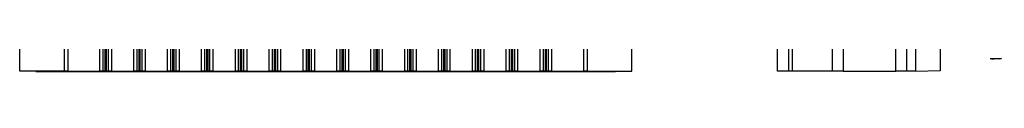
# Model space of a CAD drawing. Header units: millimetres. Extents: x -0.53 to 0.61, y -0.22 to 0.52.
# Tile 1 of 77: x -0.53041 to -0.22799, y 0.02247 to 0.027. Entities that reach past the tile are written whole.
import ezdxf

# ---------------------------------------------------------------- set-up
doc = ezdxf.new("R2010")
doc.units = ezdxf.units.MM
doc.layers.add('FORMAT', color=7, linetype='Continuous')

msp = doc.modelspace()

# ---------------------------------------------------------------- linework, layer by layer
at = {"layer": 'FORMAT', "color": 7, "linetype": 'Continuous', "lineweight": 25}
for p, q in [((-0.53041, 0.02252), (-0.53041, 0.27952)), ((-0.51666, 0.02252), (-0.51666, 0.27952)), ((-0.51566, 0.27952), (-0.51566, 0.02252)), ((-0.50576, 0.02252), (-0.50576, 0.27952)), ((-0.50476, 0.02252), (-0.50476, 0.27952)), ((-0.50426, 0.27952), (-0.50426, 0.02252)), ((-0.50376, 0.02252), (-0.50376, 0.27952)), ((-0.50326, 0.27952), (-0.50326, 0.02252)), ((-0.50226, 0.27952), (-0.50226, 0.02252)), ((-0.49536, 0.02252), (-0.49536, 0.27952)), ((-0.49436, 0.02252), (-0.49436, 0.27952)), ((-0.49386, 0.27952), (-0.49386, 0.02252)), ((-0.49336, 0.02252), (-0.49336, 0.27952)), ((-0.49286, 0.27952), (-0.49286, 0.02252)), ((-0.49186, 0.27952), (-0.49186, 0.02252)), ((-0.48496, 0.02252), (-0.48496, 0.27952)), ((-0.48396, 0.02252), (-0.48396, 0.27952)), ((-0.48346, 0.27952), (-0.48346, 0.02252)), ((-0.48296, 0.02252), (-0.48296, 0.27952)), ((-0.48246, 0.27952), (-0.48246, 0.02252)), ((-0.48146, 0.27952), (-0.48146, 0.02252)), ((-0.47456, 0.02252), (-0.47456, 0.27952)), ((-0.47356, 0.02252), (-0.47356, 0.27952)), ((-0.47306, 0.27952), (-0.47306, 0.02252)), ((-0.47256, 0.02252), (-0.47256, 0.27952)), ((-0.47206, 0.27952), (-0.47206, 0.02252)), ((-0.47106, 0.27952), (-0.47106, 0.02252)), ((-0.46416, 0.02252), (-0.46416, 0.27952)), ((-0.46316, 0.02252), (-0.46316, 0.27952)), ((-0.46266, 0.27952), (-0.46266, 0.02252)), ((-0.46216, 0.02252), (-0.46216, 0.27952)), ((-0.46166, 0.27952), (-0.46166, 0.02252)), ((-0.46066, 0.27952), (-0.46066, 0.02252)), ((-0.45376, 0.02252), (-0.45376, 0.27952)), ((-0.45276, 0.02252), (-0.45276, 0.27952)), ((-0.45226, 0.27952), (-0.45226, 0.02252)), ((-0.45176, 0.02252), (-0.45176, 0.27952)), ((-0.45126, 0.27952), (-0.45126, 0.02252)), ((-0.45026, 0.27952), (-0.45026, 0.02252)), ((-0.44336, 0.02252), (-0.44336, 0.27952)), ((-0.44236, 0.02252), (-0.44236, 0.27952)), ((-0.44186, 0.27952), (-0.44186, 0.02252)), ((-0.44136, 0.02252), (-0.44136, 0.27952)), ((-0.44086, 0.27952), (-0.44086, 0.02252)), ((-0.43986, 0.27952), (-0.43986, 0.02252)), ((-0.43296, 0.02252), (-0.43296, 0.27952)), ((-0.43196, 0.02252), (-0.43196, 0.27952)), ((-0.43146, 0.27952), (-0.43146, 0.02252)), ((-0.43096, 0.02252), (-0.43096, 0.27952)), ((-0.43046, 0.27952), (-0.43046, 0.02252)), ((-0.42946, 0.27952), (-0.42946, 0.02252)), ((-0.42256, 0.02252), (-0.42256, 0.27952)), ((-0.42156, 0.02252), (-0.42156, 0.27952)), ((-0.42106, 0.27952), (-0.42106, 0.02252)), ((-0.42056, 0.02252), (-0.42056, 0.27952)), ((-0.42006, 0.27952), (-0.42006, 0.02252)), ((-0.41906, 0.27952), (-0.41906, 0.02252)), ((-0.41216, 0.02252), (-0.41216, 0.27952)), ((-0.41116, 0.02252), (-0.41116, 0.27952)), ((-0.41066, 0.27952), (-0.41066, 0.02252)), ((-0.41016, 0.02252), (-0.41016, 0.27952)), ((-0.40966, 0.27952), (-0.40966, 0.02252)), ((-0.40866, 0.27952), (-0.40866, 0.02252)), ((-0.40176, 0.02252), (-0.40176, 0.27952)), ((-0.40076, 0.02252), (-0.40076, 0.27952)), ((-0.40026, 0.27952), (-0.40026, 0.02252)), ((-0.39976, 0.02252), (-0.39976, 0.27952)), ((-0.39926, 0.27952), (-0.39926, 0.02252)), ((-0.39826, 0.27952), (-0.39826, 0.02252)), ((-0.39136, 0.02252), (-0.39136, 0.27952)), ((-0.39036, 0.02252), (-0.39036, 0.27952)), ((-0.38986, 0.27952), (-0.38986, 0.02252)), ((-0.38936, 0.02252), (-0.38936, 0.27952)), ((-0.38886, 0.27952), (-0.38886, 0.02252)), ((-0.38786, 0.27952), (-0.38786, 0.02252)), ((-0.38096, 0.02252), (-0.38096, 0.27952)), ((-0.37996, 0.02252), (-0.37996, 0.27952)), ((-0.37946, 0.27952), (-0.37946, 0.02252)), ((-0.37896, 0.02252), (-0.37896, 0.27952)), ((-0.37846, 0.27952), (-0.37846, 0.02252)), ((-0.37746, 0.27952), (-0.37746, 0.02252)), ((-0.37056, 0.02252), (-0.37056, 0.27952)), ((-0.36956, 0.02252), (-0.36956, 0.27952)), ((-0.36906, 0.27952), (-0.36906, 0.02252)), ((-0.36856, 0.02252), (-0.36856, 0.27952)), ((-0.36806, 0.27952), (-0.36806, 0.02252)), ((-0.36706, 0.27952), (-0.36706, 0.02252)), ((-0.35716, 0.02252), (-0.35716, 0.27952)), ((-0.35616, 0.27952), (-0.35616, 0.02252)), ((-0.34241, 0.02252), (-0.34241, 0.27952)), ((-0.29769, 0.02252), (-0.29769, 0.27952)), ((-0.29419, 0.02252), (-0.29419, 0.27952)), ((-0.29319, 0.27952), (-0.29319, 0.02252)), ((-0.28074, 0.02252), (-0.28074, 0.27952)), ((-0.27744, 0.27952), (-0.27744, 0.02252)), ((-0.26129, 0.02252), (-0.26129, 0.27952)), ((-0.258, 0.27952), (-0.258, 0.02252)), ((-0.25519, 0.02247), (-0.25519, 0.27956)), ((-0.24769, 0.05837), (-0.24769, 0.02261)), ((-0.23196, 0.02633), (-0.23235, 0.02632)), ((-0.23204, 0.02643), (-0.23196, 0.02633)), ((-0.23196, 0.02633), (-0.23152, 0.02634)), ((-0.23152, 0.02634), (-0.23109, 0.02634)), ((-0.23109, 0.02634), (-0.23118, 0.02644)), ((-0.22956, 0.02637), (-0.23109, 0.02634)), ((-0.22943, 0.02647), (-0.22956, 0.02637)), ((-0.22956, 0.02637), (-0.229, 0.02638)), ((-0.229, 0.02638), (-0.22887, 0.02648)), ((-0.22894, 0.02638), (-0.229, 0.02638)), ((-0.51666, 0.02252), (-0.53041, 0.02252)), ((-0.52545, 0.02252), (-0.52545, 0.02247)), ((-0.52545, 0.02247), (-0.34737, 0.02247)), ((-0.51566, 0.02252), (-0.51666, 0.02252)), ((-0.51566, 0.02252), (-0.50576, 0.02252)), ((-0.50476, 0.02252), (-0.50576, 0.02252)), ((-0.50426, 0.02252), (-0.50476, 0.02252)), ((-0.50426, 0.02252), (-0.50376, 0.02252)), ((-0.50326, 0.02252), (-0.50376, 0.02252)), ((-0.50226, 0.02252), (-0.50326, 0.02252)), ((-0.50226, 0.02252), (-0.49536, 0.02252)), ((-0.49436, 0.02252), (-0.49536, 0.02252)), ((-0.49386, 0.02252), (-0.49436, 0.02252)), ((-0.49386, 0.02252), (-0.49336, 0.02252)), ((-0.49286, 0.02252), (-0.49336, 0.02252)), ((-0.49186, 0.02252), (-0.49286, 0.02252)), ((-0.49186, 0.02252), (-0.48496, 0.02252)), ((-0.48396, 0.02252), (-0.48496, 0.02252)), ((-0.48346, 0.02252), (-0.48396, 0.02252)), ((-0.48346, 0.02252), (-0.48296, 0.02252)), ((-0.48246, 0.02252), (-0.48296, 0.02252)), ((-0.48146, 0.02252), (-0.48246, 0.02252)), ((-0.48146, 0.02252), (-0.47456, 0.02252)), ((-0.47356, 0.02252), (-0.47456, 0.02252)), ((-0.47306, 0.02252), (-0.47356, 0.02252)), ((-0.47306, 0.02252), (-0.47256, 0.02252)), ((-0.47206, 0.02252), (-0.47256, 0.02252)), ((-0.47106, 0.02252), (-0.47206, 0.02252)), ((-0.47106, 0.02252), (-0.46416, 0.02252)), ((-0.46316, 0.02252), (-0.46416, 0.02252)), ((-0.46266, 0.02252), (-0.46316, 0.02252)), ((-0.46266, 0.02252), (-0.46216, 0.02252)), ((-0.46166, 0.02252), (-0.46216, 0.02252)), ((-0.46066, 0.02252), (-0.46166, 0.02252)), ((-0.46066, 0.02252), (-0.45376, 0.02252)), ((-0.45276, 0.02252), (-0.45376, 0.02252)), ((-0.45226, 0.02252), (-0.45276, 0.02252)), ((-0.45226, 0.02252), (-0.45176, 0.02252)), ((-0.45126, 0.02252), (-0.45176, 0.02252)), ((-0.45026, 0.02252), (-0.45126, 0.02252)), ((-0.45026, 0.02252), (-0.44336, 0.02252)), ((-0.44236, 0.02252), (-0.44336, 0.02252)), ((-0.44186, 0.02252), (-0.44236, 0.02252)), ((-0.44186, 0.02252), (-0.44136, 0.02252)), ((-0.44086, 0.02252), (-0.44136, 0.02252)), ((-0.43986, 0.02252), (-0.44086, 0.02252)), ((-0.43986, 0.02252), (-0.43296, 0.02252)), ((-0.43196, 0.02252), (-0.43296, 0.02252)), ((-0.43146, 0.02252), (-0.43196, 0.02252)), ((-0.43146, 0.02252), (-0.43096, 0.02252)), ((-0.43046, 0.02252), (-0.43096, 0.02252)), ((-0.42946, 0.02252), (-0.43046, 0.02252)), ((-0.42946, 0.02252), (-0.42256, 0.02252)), ((-0.42156, 0.02252), (-0.42256, 0.02252)), ((-0.42106, 0.02252), (-0.42156, 0.02252)), ((-0.42106, 0.02252), (-0.42056, 0.02252)), ((-0.42006, 0.02252), (-0.42056, 0.02252)), ((-0.41906, 0.02252), (-0.42006, 0.02252)), ((-0.41906, 0.02252), (-0.41216, 0.02252)), ((-0.41116, 0.02252), (-0.41216, 0.02252)), ((-0.41066, 0.02252), (-0.41116, 0.02252)), ((-0.41066, 0.02252), (-0.41016, 0.02252)), ((-0.40966, 0.02252), (-0.41016, 0.02252)), ((-0.40866, 0.02252), (-0.40966, 0.02252)), ((-0.40866, 0.02252), (-0.40176, 0.02252)), ((-0.40076, 0.02252), (-0.40176, 0.02252)), ((-0.40026, 0.02252), (-0.40076, 0.02252)), ((-0.40026, 0.02252), (-0.39976, 0.02252)), ((-0.39926, 0.02252), (-0.39976, 0.02252)), ((-0.39826, 0.02252), (-0.39926, 0.02252)), ((-0.39826, 0.02252), (-0.39136, 0.02252)), ((-0.39036, 0.02252), (-0.39136, 0.02252)), ((-0.38986, 0.02252), (-0.39036, 0.02252)), ((-0.38986, 0.02252), (-0.38936, 0.02252)), ((-0.38886, 0.02252), (-0.38936, 0.02252)), ((-0.38786, 0.02252), (-0.38886, 0.02252)), ((-0.38786, 0.02252), (-0.38096, 0.02252)), ((-0.37996, 0.02252), (-0.38096, 0.02252)), ((-0.37946, 0.02252), (-0.37996, 0.02252)), ((-0.37946, 0.02252), (-0.37896, 0.02252)), ((-0.37846, 0.02252), (-0.37896, 0.02252)), ((-0.37746, 0.02252), (-0.37846, 0.02252)), ((-0.37746, 0.02252), (-0.37056, 0.02252)), ((-0.36956, 0.02252), (-0.37056, 0.02252)), ((-0.36906, 0.02252), (-0.36956, 0.02252)), ((-0.36906, 0.02252), (-0.36856, 0.02252)), ((-0.36806, 0.02252), (-0.36856, 0.02252)), ((-0.36706, 0.02252), (-0.36806, 0.02252)), ((-0.36706, 0.02252), (-0.35716, 0.02252)), ((-0.35616, 0.02252), (-0.35716, 0.02252)), ((-0.35616, 0.02252), (-0.34241, 0.02252)), ((-0.34737, 0.02247), (-0.34737, 0.02252)), ((-0.29419, 0.02252), (-0.29769, 0.02252)), ((-0.29319, 0.02252), (-0.29419, 0.02252)), ((-0.28074, 0.02252), (-0.29319, 0.02252)), ((-0.27744, 0.02252), (-0.28074, 0.02252)), ((-0.27744, 0.02252), (-0.26129, 0.02252)), ((-0.258, 0.02252), (-0.26129, 0.02252)), ((-0.25519, 0.02252), (-0.258, 0.02252)), ((-0.24769, 0.02261), (-0.25519, 0.02247))]:
    msp.add_line(p, q, dxfattribs=at)
for points in [[(-0.23204, 0.02643), (-0.23197, 0.02642), (-0.23182, 0.02639), (-0.2316, 0.02639), (-0.23138, 0.02641), (-0.23125, 0.02643), (-0.23118, 0.02644)], [(-0.22943, 0.02647), (-0.22938, 0.02646), (-0.22927, 0.02644), (-0.22912, 0.02644), (-0.22899, 0.02645), (-0.22891, 0.02647), (-0.22887, 0.02648)]]:
    msp.add_open_spline(points, degree=3, knots=[0, 0, 0, 0, 0.267711, 0.537612, 0.768111, 1, 1, 1, 1], dxfattribs=at)

doc.saveas('drawing.dxf')
